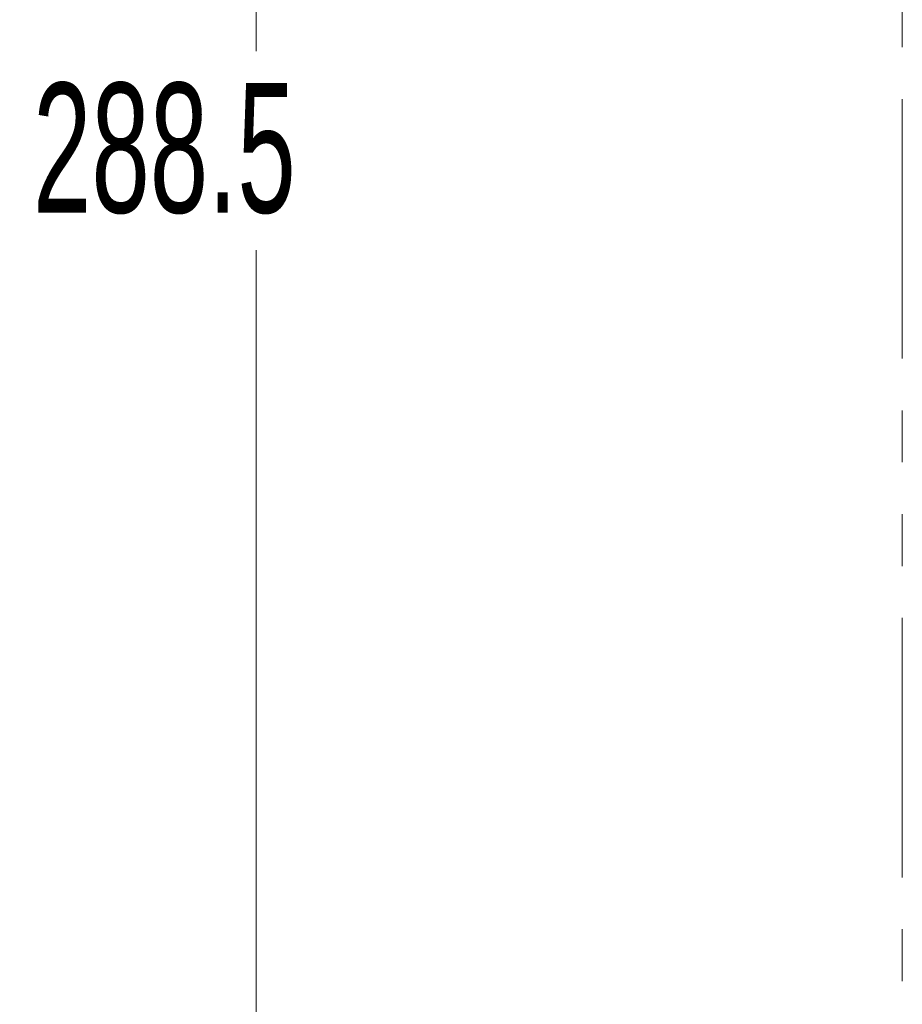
# Model space of a CAD drawing. Header units: millimetres. Extents: x 0 to 1118, y 0 to 864.
# Tile 102 of 256: x 552 to 574, y 289 to 313. Entities that reach past the tile are written whole.
import ezdxf

# ---------------------------------------------------------------- set-up
doc = ezdxf.new("R2010")
doc.units = ezdxf.units.MM
doc.linetypes.add('PHANTOM', pattern=[12.7, 6.35, -1.27, 1.27, -1.27, 1.27, -1.27])
doc.styles.add('SLDTEXTSTYLE3', font='TXT', dxfattribs={"width": 0.605})
doc.dimstyles.new('SLDDIMSTYLE0', dxfattribs={"dimtxt": 3.175, "dimasz": 3.302, "dimexe": 0, "dimexo": 0.0625, "dimgap": 0.79375, "dimtad": 0, "dimtih": 1, "dimtoh": 1, "dimdec": 1, "dimlfac": 4, "dimrnd": 1e-09, "dimzin": 12, "dimdsep": 46, "dimtxsty": 'SLDTEXTSTYLE3', "dimsah": 1, "dimcen": 0.09, "dimadec": 0, "dimazin": 3, "dimtfac": 1, "dimtofl": 0, "dimtmove": 0, "dimatfit": 3, "dimfxl": 1, "dimfrac": 2, "dimtolj": 1, "dimtzin": 12, "dimarcsym": 0})

# ---------------------------------------------------------------- blocks, each defined once
blk = doc.blocks.new('_D_12')
at = {"color": 7, "linetype": 'Continuous', "lineweight": 0}
for p, q in [((520.817, 345.837), (559.739, 345.837)), ((558.139, 345.837), (558.139, 312.211)), ((558.139, 273.712), (558.139, 307.339)), ((443.176, 273.712), (559.739, 273.712))]:
    blk.add_line(p, q, dxfattribs=at)
for points in [[(558.139, 345.837), (557.631, 342.535), (558.647, 342.535)], [(558.139, 273.712), (558.647, 277.014), (557.631, 277.014)]]:
    blk.add_solid(points, dxfattribs=at)
at = {"color": 7, "linetype": 'Continuous', "lineweight": 0, "insert": (552.682, 311.431), "char_height": 3.175, "attachment_point": 1, "style": 'SLDTEXTSTYLE3'}
blk.add_mtext('288.5', dxfattribs=at)

msp = doc.modelspace()

# ---------------------------------------------------------------- linework, layer by layer
at = {"color": 7, "linetype": 'PHANTOM', "lineweight": 0}
msp.add_line((573.951, 488.837), (573.951, 191.337), dxfattribs=at)

# ---------------------------------------------------------------- dimensions: what is measured, and where the dimension line sits
at = {"color": 7, "linetype": 'Continuous', "lineweight": 0}
dim = msp.add_linear_dim(base=(558.139, 345.837), p1=(441.576, 273.712), p2=(519.217, 345.837), angle=90, dimstyle='SLDDIMSTYLE0', dxfattribs=at)
dim.commit()
dim.dimension.update_dxf_attribs({"geometry": '_D_12', "text_midpoint": (558.139, 309.775), "dimtype": 160})

doc.saveas('drawing.dxf')
